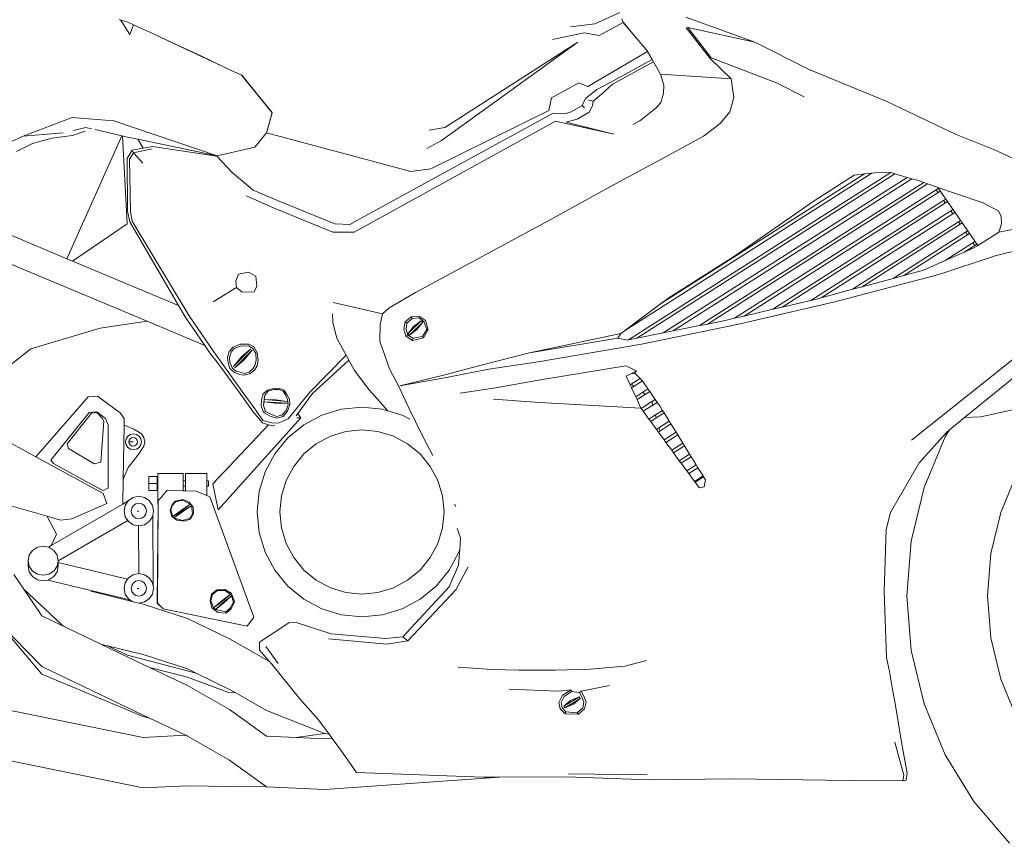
# Model space of a CAD drawing. Header units: inches. Extents: x 1987 to 3775, y 142 to 1299.
# Tile 5 of 50: x 2536 to 2568, y 355 to 382. Entities that reach past the tile are written whole.
import ezdxf

# ---------------------------------------------------------------- set-up
doc = ezdxf.new("R2010")
doc.units = ezdxf.units.IN
doc.header["$MEASUREMENT"] = 0
doc.layers.add('CAR', color=173, linetype='Continuous', lineweight=13)

# ---------------------------------------------------------------- blocks, each defined once
blk = doc.blocks.new('r')
at = {"layer": 'CAR'}
for p, q in [((18.496, 30.421), (18.782, 30.326)), ((18.543, 30.404), (18.852, 29.929)), ((34.116, 30.275), (34.934, 30.644)), ((35.041, 30.33), (35.003, 30.44)), ((39.36, 29.674), (37.101, 30.497)), ((18.782, 30.326), (18.973, 30.24)), ((18.973, 30.24), (18.852, 29.929)), ((18.973, 30.24), (19.238, 30.121)), ((19.238, 30.121), (19.625, 29.943)), ((34.116, 30.275), (33.314, 30.177)), ((35.045, 30.32), (34.259, 29.89)), ((35.041, 30.33), (35.405, 29.894)), ((35.045, 30.32), (35.041, 30.33)), ((35.405, 29.894), (35.045, 30.32)), ((37.168, 30.158), (37.113, 30.15)), ((37.113, 30.15), (37.896, 29.138)), ((39.36, 29.674), (37.168, 30.158)), ((37.168, 30.158), (37.929, 29.165)), ((20.507, 29.531), (19.625, 29.943)), ((19.625, 29.943), (20.228, 29.666)), ((33.763, 29.977), (32.727, 29.764)), ((34.259, 29.89), (33.763, 29.977)), ((35.849, 29.367), (35.405, 29.894)), ((20.228, 29.666), (20.513, 29.533)), ((20.507, 29.531), (20.513, 29.533)), ((21.906, 28.878), (20.507, 29.531)), ((20.513, 29.533), (21.184, 29.222)), ((29.076, 26.448), (33.559, 29.676)), ((29.19, 26.877), (33.559, 29.676)), ((41.173, 28.765), (39.36, 29.674)), ((21.184, 29.222), (21.906, 28.878)), ((33.879, 28.215), (35.845, 29.365)), ((35.992, 29.108), (34.634, 28.361)), ((35.845, 29.365), (35.849, 29.367)), ((35.845, 29.365), (35.846, 29.364)), ((35.846, 29.364), (35.992, 29.108)), ((35.992, 29.108), (36.036, 29.03)), ((37.896, 29.138), (38.585, 28.471)), ((40.08, 28.335), (37.929, 29.165)), ((21.906, 28.878), (22.323, 28.68)), ((36.036, 29.03), (34.694, 28.291)), ((36.036, 29.03), (36.267, 28.624)), ((43.679, 27.735), (41.173, 28.765)), ((22.52, 28.592), (22.337, 28.677)), ((22.527, 28.583), (22.52, 28.592)), ((22.527, 28.583), (22.534, 28.58)), ((23.523, 27.358), (22.527, 28.583)), ((22.534, 28.58), (23.12, 27.858)), ((38.585, 28.471), (36.267, 28.624)), ((36.267, 28.624), (36.38, 28.265)), ((38.585, 28.471), (38.68, 27.86)), ((32.695, 27.851), (33.583, 28.342)), ((33.583, 28.342), (33.879, 28.215)), ((34.178, 28.12), (33.812, 27.83)), ((34.634, 28.361), (34.178, 28.12)), ((34.336, 27.97), (34.694, 28.291)), ((36.38, 28.265), (36.371, 27.994)), ((40.98, 27.88), (40.08, 28.335)), ((23.12, 27.858), (23.526, 27.362)), ((32.602, 27.432), (32.695, 27.851)), ((33.812, 27.83), (33.692, 27.59)), ((34.062, 27.732), (34.336, 27.97)), ((36.371, 27.994), (36.283, 27.693)), ((38.68, 27.86), (38.541, 27.392)), ((33.692, 27.59), (33.331, 27.384)), ((33.773, 27.521), (33.692, 27.59)), ((34.062, 27.732), (33.881, 27.784)), ((33.931, 27.378), (34.042, 27.584)), ((34.042, 27.584), (34.062, 27.732)), ((36.117, 27.509), (35.588, 27.091)), ((36.283, 27.693), (36.117, 27.509)), ((43.679, 27.735), (45.977, 26.644)), ((15.345, 26.587), (16.955, 27.204)), ((16.955, 27.204), (18.322, 27.094)), ((23.526, 27.362), (23.339, 26.701)), ((23.339, 26.701), (23.523, 27.358)), ((32.745, 27.342), (26.318, 23.835)), ((28.733, 25.52), (32.602, 27.432)), ((32.982, 27.318), (32.745, 27.342)), ((33.157, 27.33), (32.982, 27.318)), ((33.331, 27.384), (33.157, 27.33)), ((33.171, 27.046), (33.535, 27.149)), ((33.535, 27.149), (33.931, 27.378)), ((38.541, 27.392), (38.222, 27.002)), ((17.003, 26.77), (17.412, 26.876)), ((17.412, 26.876), (17.59, 26.834)), ((18.322, 27.094), (21.719, 25.943)), ((26.219, 23.432), (32.818, 27.077)), ((28.68, 26.785), (29.19, 26.877)), ((34.738, 26.651), (32.818, 27.077)), ((34.738, 26.651), (33.171, 27.046)), ((35.588, 27.091), (35.362, 26.966)), ((38.222, 27.002), (37.685, 26.592)), ((13.801, 25.881), (15.345, 26.587)), ((15.345, 26.587), (16.663, 26.697)), ((16.294, 26.518), (15.658, 26.348)), ((16.971, 26.613), (16.294, 26.518)), ((18.587, 26.6), (16.786, 22.565)), ((17.382, 26.756), (16.971, 26.613)), ((17.713, 26.806), (18.587, 26.6)), ((18.587, 26.6), (18.613, 26.594)), ((18.763, 23.707), (18.613, 26.594)), ((18.613, 26.594), (18.669, 26.581)), ((18.669, 26.581), (19.111, 26.488)), ((22.955, 26.225), (23.339, 26.701)), ((23.339, 26.701), (27.548, 25.575)), ((37.685, 26.592), (36.395, 25.883)), ((47.228, 26.135), (45.977, 26.644)), ((15.658, 26.348), (15.126, 26.085)), ((19.288, 26.194), (18.928, 26.126)), ((19.583, 26.177), (18.968, 26.042)), ((19.111, 26.488), (19.288, 26.194)), ((19.111, 26.488), (21.719, 25.943)), ((19.595, 26.251), (19.288, 26.194)), ((21.711, 25.933), (19.595, 26.251)), ((21.719, 25.943), (22.955, 26.225)), ((29.076, 26.448), (28.601, 26.181)), ((18.928, 26.126), (18.765, 25.855)), ((18.765, 25.855), (18.776, 24.128)), ((18.968, 26.042), (18.84, 25.834)), ((18.928, 26.126), (18.968, 26.042)), ((19.282, 25.705), (18.968, 26.042)), ((22.21, 25.4), (21.711, 25.933)), ((36.395, 25.883), (34.623, 24.936)), ((48.318, 25.632), (47.228, 26.135)), ((18.84, 25.834), (18.875, 24.107)), ((27.548, 25.575), (28.067, 25.429)), ((22.9, 24.818), (22.21, 25.4)), ((28.067, 25.429), (28.733, 25.52)), ((43.21, 25.377), (35.089, 20.199)), ((43.827, 25.393), (35.219, 19.904)), ((43.958, 25.355), (35.496, 19.96)), ((42.962, 25.347), (36.271, 21.081)), ((44.366, 25.237), (36.359, 20.132)), ((41.31, 24.461), (42.63, 25.307)), ((42.63, 25.307), (42.962, 25.347)), ((42.962, 25.347), (43.21, 25.377)), ((43.21, 25.377), (43.292, 25.387)), ((43.292, 25.387), (43.808, 25.399)), ((43.808, 25.399), (43.827, 25.393)), ((43.827, 25.393), (43.958, 25.355)), ((43.958, 25.355), (44.366, 25.237)), ((44.366, 25.237), (44.522, 25.192)), ((34.623, 24.936), (32.626, 23.831)), ((44.522, 25.192), (36.689, 20.198)), ((44.916, 25.066), (37.552, 20.37)), ((45.033, 25.025), (37.814, 20.422)), ((44.522, 25.192), (44.699, 25.141)), ((44.699, 25.141), (44.916, 25.066)), ((44.916, 25.066), (45.033, 25.025)), ((45.033, 25.025), (45.35, 24.915)), ((45.35, 24.915), (45.373, 24.907)), ((45.373, 24.907), (46.685, 23.001)), ((45.373, 24.907), (45.947, 24.709)), ((11.818, 24.645), (16.786, 22.565)), ((22.684, 24.629), (23.592, 24.222)), ((23.7, 24.479), (22.9, 24.818)), ((45.32, 24.831), (38.702, 20.61)), ((45.381, 24.742), (39.019, 20.685)), ((45.374, 24.865), (45.32, 24.831)), ((45.381, 24.742), (45.32, 24.831)), ((45.436, 24.777), (45.381, 24.742)), ((45.947, 24.709), (46.857, 24.396)), ((25.574, 23.706), (23.7, 24.479)), ((38.696, 22.647), (41.31, 24.461)), ((45.562, 24.479), (39.958, 20.906)), ((45.62, 24.395), (40.26, 20.977)), ((45.616, 24.514), (45.562, 24.479)), ((45.62, 24.395), (45.562, 24.479)), ((45.674, 24.43), (45.62, 24.395)), ((46.857, 24.396), (47.039, 24.3)), ((47.039, 24.3), (47.361, 24.137)), ((18.776, 24.128), (18.85, 23.78)), ((18.875, 24.107), (18.922, 23.801)), ((23.592, 24.222), (25.517, 23.437)), ((45.801, 24.133), (41.198, 21.198)), ((45.865, 24.039), (41.547, 21.285)), ((45.855, 24.167), (45.801, 24.133)), ((45.865, 24.039), (45.801, 24.133)), ((45.92, 24.073), (45.865, 24.039)), ((47.361, 24.137), (47.452, 23.955)), ((47.452, 23.955), (47.463, 23.711)), ((18.763, 23.707), (16.974, 22.486)), ((18.85, 23.78), (20.452, 21.03)), ((18.922, 23.801), (20.797, 20.693)), ((26.075, 23.689), (25.574, 23.706)), ((26.318, 23.835), (26.075, 23.689)), ((32.626, 23.831), (30.574, 22.725)), ((46.046, 23.776), (42.571, 21.561)), ((46.101, 23.696), (42.883, 21.644)), ((46.1, 23.811), (46.046, 23.776)), ((46.101, 23.696), (46.046, 23.776)), ((46.155, 23.731), (46.101, 23.696)), ((47.376, 23.441), (49.255, 23.795)), ((47.463, 23.711), (47.376, 23.441)), ((26.219, 23.432), (25.517, 23.437)), ((46.282, 23.434), (43.907, 21.919)), ((46.343, 23.345), (44.253, 22.013)), ((46.336, 23.468), (46.282, 23.434)), ((46.343, 23.345), (46.282, 23.434)), ((46.397, 23.38), (46.343, 23.345)), ((47.376, 23.441), (47.063, 23.238)), ((19.416, 20.512), (13.559, 22.964)), ((46.524, 23.082), (45.615, 22.503)), ((46.582, 22.998), (46.237, 22.778)), ((46.578, 23.117), (46.524, 23.082)), ((46.582, 22.998), (46.524, 23.082)), ((46.672, 22.993), (46.557, 22.92)), ((46.636, 23.033), (46.582, 22.998)), ((46.685, 23.001), (46.672, 22.993)), ((47.063, 23.238), (46.685, 23.001)), ((47.248, 22.657), (48.441, 22.958)), ((30.574, 22.725), (28.229, 21.454)), ((36.572, 21.305), (38.696, 22.647)), ((45.408, 22.044), (47.248, 22.657)), ((46.237, 22.778), (45.615, 22.503)), ((46.557, 22.92), (46.237, 22.778)), ((16.786, 22.565), (16.974, 22.486)), ((16.974, 22.486), (20.452, 21.03)), ((45.615, 22.503), (44.899, 22.186)), ((22.332, 21.828), (22.422, 22.057)), ((22.422, 22.057), (22.741, 22.121)), ((22.741, 22.121), (22.991, 21.995)), ((22.991, 21.995), (23.015, 21.668)), ((41.987, 21.152), (45.408, 22.044)), ((44.253, 22.013), (43.907, 21.919)), ((44.899, 22.186), (44.253, 22.013)), ((22.356, 21.622), (22.332, 21.828)), ((23.015, 21.668), (22.928, 21.476)), ((43.907, 21.919), (42.883, 21.644)), ((21.587, 21.148), (22.356, 21.622)), ((22.533, 21.463), (22.356, 21.622)), ((22.928, 21.476), (22.533, 21.463)), ((28.229, 21.454), (27.364, 20.952)), ((42.571, 21.561), (41.547, 21.285)), ((42.883, 21.644), (42.571, 21.561)), ((20.452, 21.03), (20.685, 20.63)), ((27.145, 20.753), (25.522, 21.124)), ((35.089, 20.199), (36.271, 21.081)), ((36.271, 21.081), (36.572, 21.305)), ((38.79, 20.403), (41.987, 21.152)), ((41.198, 21.198), (40.26, 20.977)), ((41.388, 21.242), (41.198, 21.198)), ((41.547, 21.285), (41.388, 21.242)), ((20.797, 20.693), (21.612, 19.511)), ((25.506, 20.754), (25.513, 20.476)), ((27.145, 20.753), (27.072, 20.395)), ((27.364, 20.952), (27.145, 20.753)), ((39.019, 20.685), (38.702, 20.61)), ((39.958, 20.906), (39.019, 20.685)), ((40.26, 20.977), (39.958, 20.906)), ((17.878, 20.289), (19.416, 20.512)), ((21.31, 19.719), (19.416, 20.512)), ((20.685, 20.63), (21.31, 19.719)), ((25.513, 20.476), (25.643, 19.96)), ((27.072, 20.395), (27.051, 19.855)), ((27.845, 20.246), (27.889, 20.493)), ((27.889, 20.493), (28.087, 20.663)), ((27.947, 20.446), (27.889, 20.493)), ((27.947, 20.446), (27.923, 20.24)), ((28.123, 20.604), (27.947, 20.446)), ((28.409, 20.526), (27.989, 20.11)), ((28.026, 20.061), (28.465, 20.488)), ((28.087, 20.663), (28.356, 20.671)), ((28.123, 20.604), (28.087, 20.663)), ((28.348, 20.625), (28.123, 20.604)), ((28.17, 20.352), (28.409, 20.526)), ((28.465, 20.488), (28.272, 20.246)), ((28.348, 20.625), (28.356, 20.671)), ((28.496, 20.507), (28.348, 20.625)), ((28.356, 20.671), (28.552, 20.533)), ((28.465, 20.488), (28.409, 20.526)), ((28.594, 20.242), (28.496, 20.507)), ((28.552, 20.533), (28.642, 20.242)), ((35.649, 19.762), (38.79, 20.403)), ((37.552, 20.37), (36.689, 20.198)), ((37.814, 20.422), (37.552, 20.37)), ((38.396, 20.538), (37.814, 20.422)), ((38.702, 20.61), (38.396, 20.538)), ((15.598, 19.61), (17.878, 20.289)), ((27.907, 20.023), (27.845, 20.246)), ((27.907, 20.023), (27.978, 20.058)), ((27.923, 20.24), (27.978, 20.058)), ((27.978, 20.058), (28.144, 19.959)), ((27.989, 20.11), (28.17, 20.352)), ((27.989, 20.11), (28.026, 20.061)), ((28.272, 20.246), (28.026, 20.061)), ((28.454, 20.008), (28.594, 20.242)), ((28.642, 20.242), (28.489, 19.968)), ((28.594, 20.242), (28.642, 20.242)), ((34.967, 20.108), (31.967, 19.472)), ((34.873, 19.955), (34.967, 20.108)), ((34.967, 20.108), (35.089, 20.199)), ((36.359, 20.132), (35.496, 19.96)), ((36.689, 20.198), (36.359, 20.132)), ((21.31, 19.719), (21.493, 19.451)), ((22.246, 19.664), (22.468, 19.762)), ((22.468, 19.762), (22.753, 19.761)), ((22.753, 19.761), (22.917, 19.671)), ((25.643, 19.96), (25.948, 19.4)), ((27.051, 19.855), (27.37, 18.953)), ((28.127, 19.881), (27.907, 20.023)), ((28.489, 19.968), (28.127, 19.881)), ((28.144, 19.959), (28.127, 19.881)), ((28.144, 19.959), (28.454, 20.008)), ((28.454, 20.008), (28.489, 19.968)), ((31.967, 19.472), (34.873, 19.955)), ((32.258, 19.186), (35.649, 19.762)), ((35.185, 19.897), (34.873, 19.955)), ((35.219, 19.904), (35.185, 19.897)), ((35.496, 19.96), (35.219, 19.904)), ((14.829, 18.993), (15.598, 19.61)), ((21.493, 19.451), (21.712, 19.169)), ((21.612, 19.511), (22.538, 18.205)), ((22.06, 19.321), (22.113, 19.515)), ((22.113, 19.515), (22.246, 19.664)), ((22.172, 19.499), (22.122, 19.322)), ((22.28, 19.619), (22.172, 19.499)), ((22.827, 19.603), (22.255, 19.024)), ((22.469, 19.7), (22.28, 19.619)), ((22.3, 18.987), (22.87, 19.569)), ((22.743, 19.711), (22.469, 19.7)), ((22.501, 19.334), (22.827, 19.603)), ((22.87, 19.569), (22.607, 19.242)), ((22.877, 19.627), (22.743, 19.711)), ((22.985, 19.457), (22.877, 19.627)), ((22.917, 19.671), (23.031, 19.477)), ((22.993, 19.249), (22.985, 19.457)), ((23.031, 19.477), (23.062, 19.239)), ((24.757, 18.185), (25.948, 19.4)), ((25.948, 19.4), (26.037, 19.236)), ((30.428, 19.084), (31.967, 19.472)), ((44.511, 16.607), (48.381, 19.702)), ((48.777, 19.417), (46.245, 17.349)), ((21.712, 19.169), (22.436, 18.182)), ((22.073, 19.152), (22.06, 19.321)), ((22.132, 18.958), (22.073, 19.152)), ((22.122, 19.322), (22.134, 19.168)), ((22.134, 19.168), (22.207, 18.979)), ((22.255, 19.024), (22.501, 19.334)), ((22.607, 19.242), (22.3, 18.987)), ((22.893, 18.956), (22.962, 19.079)), ((22.962, 19.079), (22.993, 19.249)), ((23.062, 19.239), (23.031, 19.05)), ((24.845, 18.144), (26.037, 19.236)), ((26.037, 19.236), (26.223, 18.893)), ((29.193, 18.758), (30.428, 19.084)), ((30.637, 18.937), (32.258, 19.186)), ((22.285, 18.829), (22.132, 18.958)), ((22.207, 18.979), (22.33, 18.879)), ((22.457, 18.763), (22.285, 18.829)), ((22.33, 18.879), (22.477, 18.84)), ((22.619, 18.741), (22.457, 18.763)), ((22.477, 18.84), (22.615, 18.798)), ((22.615, 18.798), (22.773, 18.844)), ((22.805, 18.8), (22.619, 18.741)), ((22.773, 18.844), (22.893, 18.956)), ((22.944, 18.907), (22.805, 18.8)), ((23.031, 19.05), (22.944, 18.907)), ((26.223, 18.893), (26.711, 18.258)), ((27.37, 18.953), (27.675, 18.376)), ((27.711, 18.391), (29.193, 18.758)), ((29.301, 18.68), (30.637, 18.937)), ((32.4, 18.605), (35.136, 19.045)), ((35.136, 19.045), (35.479, 18.886)), ((35.14, 18.715), (35.29, 18.792)), ((35.29, 18.792), (35.479, 18.886)), ((35.29, 18.792), (35.425, 18.81)), ((35.479, 18.886), (35.425, 18.81)), ((35.425, 18.81), (35.598, 18.631)), ((27.711, 18.391), (29.301, 18.68)), ((30.784, 18.314), (32.4, 18.605)), ((35.274, 18.425), (35.14, 18.715)), ((35.31, 18.447), (35.274, 18.425)), ((35.32, 18.326), (35.274, 18.425)), ((35.598, 18.631), (35.31, 18.447)), ((35.31, 18.447), (35.407, 18.382)), ((35.674, 18.552), (35.407, 18.382)), ((35.598, 18.631), (35.674, 18.552)), ((35.674, 18.552), (35.686, 18.54)), ((35.686, 18.54), (35.857, 18.291)), ((22.436, 18.182), (22.903, 17.534)), ((22.538, 18.205), (22.985, 17.598)), ((23.17, 17.938), (23.225, 18.133)), ((23.225, 18.133), (23.367, 18.256)), ((23.394, 18.215), (23.28, 18.085)), ((23.367, 18.256), (23.569, 18.31)), ((23.579, 18.273), (23.394, 18.215)), ((23.569, 18.31), (23.737, 18.319)), ((23.746, 18.276), (23.579, 18.273)), ((23.737, 18.319), (23.915, 18.255)), ((23.888, 18.215), (23.746, 18.276)), ((23.962, 18.097), (23.888, 18.215)), ((23.915, 18.255), (24.008, 18.111)), ((24.008, 18.111), (24.088, 17.957)), ((24.049, 17.306), (24.757, 18.185)), ((24.36, 17.482), (24.845, 18.144)), ((26.711, 18.258), (27.323, 17.572)), ((27.675, 18.376), (27.991, 17.709)), ((29.691, 18.148), (30.784, 18.314)), ((35.407, 18.382), (35.32, 18.326)), ((35.455, 18.035), (35.32, 18.326)), ((35.694, 18.187), (35.455, 18.035)), ((35.766, 18.111), (35.498, 17.941)), ((35.857, 18.291), (35.694, 18.187)), ((35.694, 18.187), (35.766, 18.111)), ((35.915, 18.207), (35.766, 18.111)), ((35.857, 18.291), (35.915, 18.207)), ((35.915, 18.207), (36.096, 17.944)), ((15.77, 16.06), (17.488, 18.035)), ((17.488, 18.035), (17.791, 18.049)), ((17.791, 18.049), (18.536, 17.511)), ((23.161, 17.74), (23.17, 17.938)), ((23.259, 17.946), (23.24, 17.752)), ((23.28, 18.085), (23.259, 17.946)), ((23.274, 17.869), (24.02, 17.823)), ((23.632, 17.826), (23.274, 17.869)), ((24.017, 17.882), (23.28, 17.946)), ((23.28, 17.946), (23.638, 17.931)), ((24.02, 17.823), (23.632, 17.826)), ((23.638, 17.931), (24.017, 17.882)), ((24.03, 17.946), (23.962, 18.097)), ((23.983, 17.579), (24.048, 17.783)), ((24.1, 17.781), (24.024, 17.564)), ((24.048, 17.783), (24.03, 17.946)), ((24.088, 17.957), (24.1, 17.781)), ((30.79, 17.95), (32.308, 17.851)), ((32.308, 17.851), (35.626, 17.664)), ((35.498, 17.941), (35.455, 18.035)), ((35.626, 17.664), (35.498, 17.941)), ((35.987, 17.875), (35.636, 17.651)), ((36.096, 17.944), (35.987, 17.875)), ((36.018, 17.76), (35.987, 17.875)), ((36.161, 17.85), (36.018, 17.76)), ((36.096, 17.944), (36.161, 17.85)), ((36.161, 17.85), (36.243, 17.731)), ((17.512, 17.521), (16.257, 15.951)), ((17.589, 17.498), (16.798, 16.488)), ((17.767, 17.536), (17.512, 17.521)), ((17.767, 17.515), (17.589, 17.498)), ((18.054, 17.325), (17.767, 17.536)), ((17.939, 17.328), (17.767, 17.515)), ((18.536, 17.511), (18.669, 17.317)), ((22.903, 17.534), (23.201, 17.178)), ((22.985, 17.598), (23.212, 17.259)), ((23.243, 17.517), (23.161, 17.74)), ((23.24, 17.752), (23.299, 17.552)), ((23.299, 17.552), (23.243, 17.517)), ((23.462, 17.402), (23.243, 17.517)), ((23.299, 17.552), (23.478, 17.459)), ((23.478, 17.459), (23.663, 17.385)), ((23.842, 17.428), (23.983, 17.579)), ((24.024, 17.564), (23.88, 17.389)), ((24.308, 17.41), (24.36, 17.482)), ((24.36, 17.482), (24.465, 17.347)), ((25.798, 17.628), (25.152, 17.432)), ((26.47, 17.694), (25.798, 17.628)), ((27.141, 17.628), (26.47, 17.694)), ((27.323, 17.572), (27.141, 17.628)), ((27.787, 17.432), (27.323, 17.572)), ((27.991, 17.709), (28.466, 16.735)), ((35.636, 17.651), (35.626, 17.664)), ((35.703, 17.559), (35.636, 17.651)), ((36.018, 17.76), (35.703, 17.559)), ((35.891, 17.301), (35.703, 17.559)), ((36.335, 17.584), (36.104, 17.437)), ((36.379, 17.497), (36.13, 17.339)), ((36.243, 17.731), (36.335, 17.584)), ((36.335, 17.584), (36.386, 17.502)), ((36.386, 17.502), (36.379, 17.497)), ((36.386, 17.502), (36.555, 17.232)), ((46.78, 17.378), (48.215, 17.695)), ((15.77, 16.06), (13.265, 17.428)), ((17.904, 15.888), (18.001, 17.231)), ((18.001, 17.231), (17.939, 17.328)), ((18.144, 17.112), (18.054, 17.325)), ((18.669, 17.317), (18.665, 17.103)), ((24.465, 17.347), (21.755, 14.317)), ((23.201, 17.178), (23.405, 17.118)), ((23.212, 17.259), (23.513, 17.177)), ((23.664, 17.335), (23.462, 17.402)), ((23.513, 17.177), (23.721, 17.171)), ((23.663, 17.385), (23.842, 17.428)), ((23.88, 17.389), (23.664, 17.335)), ((23.721, 17.171), (24.049, 17.306)), ((24.465, 17.347), (24.336, 17.342)), ((25.152, 17.432), (24.557, 17.114)), ((28.046, 17.294), (27.787, 17.432)), ((36.104, 17.437), (35.891, 17.301)), ((35.948, 17.222), (35.891, 17.301)), ((36.13, 17.339), (35.948, 17.222)), ((36.136, 16.964), (35.948, 17.222)), ((36.13, 17.339), (36.104, 17.437)), ((36.555, 17.232), (36.217, 17.016)), ((36.612, 17.14), (36.246, 16.907)), ((36.555, 17.232), (36.612, 17.14)), ((36.612, 17.14), (36.756, 16.91)), ((46.245, 17.349), (45.749, 16.943)), ((46.245, 17.349), (46.78, 17.378)), ((18.136, 15.031), (18.144, 17.112)), ((18.665, 17.103), (18.633, 15.331)), ((18.793, 17.044), (18.665, 17.103)), ((18.982, 16.97), (18.793, 17.044)), ((18.793, 17.044), (18.982, 16.97)), ((18.874, 16.792), (18.973, 16.812)), ((18.973, 16.812), (19.072, 16.792)), ((19.115, 16.895), (18.982, 16.97)), ((18.982, 16.97), (18.982, 16.97)), ((19.235, 16.814), (19.115, 16.895)), ((19.315, 16.694), (19.235, 16.814)), ((21.579, 15.178), (23.405, 17.118)), ((23.405, 17.118), (23.51, 17.088)), ((23.51, 17.088), (23.606, 17.081)), ((24.557, 17.114), (24.036, 16.686)), ((25.944, 16.895), (25.438, 16.742)), ((26.47, 16.947), (25.944, 16.895)), ((26.995, 16.895), (26.47, 16.947)), ((27.501, 16.742), (26.995, 16.895)), ((36.217, 17.016), (36.136, 16.964)), ((36.2, 16.877), (36.136, 16.964)), ((36.246, 16.907), (36.2, 16.877)), ((36.387, 16.619), (36.2, 16.877)), ((36.246, 16.907), (36.217, 17.016)), ((36.781, 16.87), (36.387, 16.619)), ((36.756, 16.91), (36.781, 16.87)), ((36.781, 16.87), (36.835, 16.783)), ((45.652, 16.864), (44.755, 15.861)), ((45.749, 16.943), (45.611, 16.719)), ((45.749, 16.943), (45.652, 16.864)), ((16.798, 16.488), (16.841, 16.337)), ((18.713, 16.551), (18.733, 16.651)), ((18.733, 16.452), (18.713, 16.551)), ((18.733, 16.651), (18.789, 16.736)), ((18.789, 16.736), (18.874, 16.792)), ((18.821, 16.551), (18.832, 16.606)), ((18.832, 16.497), (18.821, 16.551)), ((18.821, 16.551), (18.963, 16.551)), ((18.832, 16.606), (18.863, 16.652)), ((18.863, 16.451), (18.832, 16.497)), ((18.863, 16.652), (18.909, 16.683)), ((18.909, 16.683), (18.963, 16.694)), ((18.963, 16.694), (19.018, 16.683)), ((19.018, 16.683), (19.064, 16.652)), ((19.064, 16.652), (19.094, 16.606)), ((19.094, 16.497), (19.064, 16.451)), ((19.072, 16.792), (19.156, 16.736)), ((19.094, 16.606), (19.105, 16.551)), ((19.105, 16.551), (19.094, 16.497)), ((19.156, 16.736), (19.213, 16.651)), ((19.213, 16.651), (19.232, 16.551)), ((19.232, 16.551), (19.213, 16.452)), ((19.343, 16.551), (19.315, 16.694)), ((19.315, 16.409), (19.343, 16.551)), ((24.036, 16.686), (23.608, 16.164)), ((24.972, 16.493), (24.564, 16.158)), ((25.438, 16.742), (24.972, 16.493)), ((27.967, 16.493), (27.501, 16.742)), ((28.375, 16.158), (27.967, 16.493)), ((28.466, 16.735), (28.792, 16.101)), ((36.448, 16.536), (36.387, 16.619)), ((36.835, 16.783), (36.448, 16.536)), ((36.636, 16.278), (36.448, 16.536)), ((37.002, 16.512), (36.636, 16.278)), ((36.835, 16.783), (37.002, 16.512)), ((37.002, 16.512), (37.057, 16.421)), ((45.611, 16.719), (44.921, 15.053)), ((16.841, 16.337), (17.681, 15.834)), ((18.789, 16.367), (18.733, 16.452)), ((18.874, 16.311), (18.789, 16.367)), ((18.909, 16.42), (18.863, 16.451)), ((18.973, 16.291), (18.874, 16.311)), ((18.963, 16.409), (18.909, 16.42)), ((19.018, 16.42), (18.963, 16.409)), ((19.072, 16.311), (18.973, 16.291)), ((18.973, 15.929), (19.151, 16.163)), ((19.064, 16.451), (19.018, 16.42)), ((19.156, 16.367), (19.072, 16.311)), ((19.315, 16.409), (19.151, 16.163)), ((19.213, 16.452), (19.156, 16.367)), ((23.608, 16.164), (23.29, 15.569)), ((36.698, 16.192), (36.636, 16.278)), ((37.057, 16.421), (36.698, 16.192)), ((36.886, 15.934), (36.698, 16.192)), ((37.057, 16.421), (37.224, 16.15)), ((17.974, 14.856), (15.77, 16.06)), ((16.257, 15.951), (16.349, 15.843)), ((16.349, 15.843), (17.396, 15.259)), ((17.681, 15.834), (17.904, 15.888)), ((18.801, 15.712), (18.973, 15.929)), ((24.564, 16.158), (24.229, 15.749)), ((28.71, 15.749), (28.375, 16.158)), ((37.224, 16.15), (36.886, 15.934)), ((36.943, 15.856), (36.886, 15.934)), ((37.275, 16.067), (36.943, 15.856)), ((37.131, 15.598), (36.943, 15.856)), ((37.224, 16.15), (37.275, 16.067)), ((37.275, 16.067), (37.374, 15.906)), ((37.374, 15.906), (37.442, 15.796)), ((44.755, 15.861), (43.819, 14.233)), ((18.633, 15.331), (18.801, 15.712)), ((19.766, 15.519), (20.6, 15.519)), ((19.766, 15.519), (19.766, 15.275)), ((20.6, 15.519), (20.6, 15.275)), ((20.677, 15.519), (21.378, 15.519)), ((20.677, 15.519), (20.677, 15.275)), ((21.378, 15.519), (21.378, 15.275)), ((23.29, 15.569), (23.094, 14.924)), ((24.229, 15.749), (23.98, 15.283)), ((28.959, 15.283), (28.71, 15.749)), ((37.442, 15.796), (37.131, 15.598)), ((37.194, 15.511), (37.131, 15.598)), ((37.499, 15.705), (37.194, 15.511)), ((37.442, 15.796), (37.499, 15.705)), ((37.499, 15.705), (37.666, 15.434)), ((47.436, 14.235), (47.968, 15.518)), ((17.396, 15.259), (17.961, 14.957)), ((18.633, 15.331), (18.618, 14.511)), ((19.471, 15.187), (19.471, 15.419)), ((19.471, 15.419), (19.743, 15.419)), ((19.743, 15.419), (19.743, 15.275)), ((19.743, 15.275), (19.766, 15.275)), ((19.743, 15.187), (19.743, 15.275)), ((19.766, 15.1), (19.766, 15.275)), ((20.6, 15.275), (20.677, 15.275)), ((20.6, 15.1), (20.6, 15.275)), ((20.677, 15.1), (20.677, 15.275)), ((21.378, 15.275), (21.43, 15.275)), ((21.378, 15.1), (21.378, 15.275)), ((21.43, 15.1), (21.43, 15.275)), ((23.98, 15.283), (23.827, 14.778)), ((29.113, 14.778), (28.959, 15.283)), ((37.382, 15.253), (37.194, 15.511)), ((37.666, 15.434), (37.382, 15.253)), ((37.401, 15.228), (37.382, 15.253)), ((37.683, 15.406), (37.401, 15.228)), ((37.536, 15.042), (37.401, 15.228)), ((37.666, 15.434), (37.683, 15.406)), ((37.683, 15.406), (37.744, 15.307)), ((37.744, 15.307), (37.705, 15.072)), ((17.961, 14.957), (18.136, 15.031)), ((19.743, 15.187), (19.471, 15.187)), ((19.471, 15.187), (19.471, 14.955)), ((19.743, 14.955), (19.471, 14.955)), ((19.743, 15.1), (19.743, 15.187)), ((19.743, 15.1), (19.766, 15.1)), ((19.743, 15.1), (19.743, 14.955)), ((19.766, 14.504), (19.766, 15.1)), ((19.766, 15.1), (19.766, 14.504)), ((19.852, 14.708), (20.079, 14.966)), ((20.079, 14.966), (20.6, 14.95)), ((20.6, 15.1), (20.6, 14.95)), ((20.6, 15.1), (20.677, 15.1)), ((20.6, 14.95), (20.677, 14.948)), ((20.677, 14.948), (20.677, 15.1)), ((20.677, 15.1), (20.677, 14.948)), ((20.677, 14.948), (21.03, 14.937)), ((21.03, 14.937), (21.378, 14.79)), ((21.378, 15.1), (21.378, 14.79)), ((21.378, 15.1), (21.43, 15.1)), ((21.579, 15.178), (21.755, 14.317)), ((23.094, 14.924), (23.028, 14.252)), ((37.705, 15.072), (37.536, 15.042)), ((44.921, 15.053), (44.5, 13.299)), ((14.1, 14.695), (16.141, 14.109)), ((18.095, 14.53), (17.974, 14.856)), ((18.618, 14.511), (18.797, 14.615)), ((18.797, 14.615), (18.698, 14.467)), ((18.803, 14.624), (18.797, 14.615)), ((18.96, 14.729), (18.803, 14.624)), ((19.146, 14.766), (18.96, 14.729)), ((19.331, 14.729), (19.146, 14.766)), ((19.488, 14.624), (19.331, 14.729)), ((19.593, 14.467), (19.488, 14.624)), ((19.781, 14.504), (19.783, 14.629)), ((19.783, 14.629), (19.852, 14.708)), ((20.337, 14.604), (20.225, 14.475)), ((20.24, 14.465), (20.345, 14.59)), ((20.59, 14.659), (20.337, 14.604)), ((20.345, 14.59), (20.585, 14.64)), ((20.585, 14.64), (20.835, 14.506)), ((20.797, 14.576), (20.59, 14.659)), ((20.925, 14.406), (20.797, 14.576)), ((21.378, 14.79), (21.475, 14.749)), ((21.472, 14.749), (21.475, 14.749)), ((21.475, 14.749), (22.926, 10.802)), ((23.827, 14.778), (23.775, 14.252)), ((29.164, 14.252), (29.113, 14.778)), ((16.271, 13.149), (18.618, 14.511)), ((16.945, 14.024), (18.095, 14.53)), ((18.698, 14.467), (18.661, 14.282)), ((18.661, 14.282), (18.698, 14.096)), ((18.892, 14.282), (18.911, 14.379)), ((18.911, 14.185), (18.892, 14.282)), ((18.911, 14.379), (18.966, 14.461)), ((18.966, 14.461), (19.049, 14.516)), ((19.049, 14.516), (19.146, 14.535)), ((19.089, 14.282), (19.146, 14.282)), ((19.146, 14.535), (19.243, 14.516)), ((19.243, 14.516), (19.325, 14.461)), ((19.325, 14.461), (19.38, 14.379)), ((19.38, 14.379), (19.4, 14.282)), ((19.4, 14.282), (19.38, 14.185)), ((19.63, 14.282), (19.593, 14.467)), ((19.604, 14.151), (19.63, 14.282)), ((19.779, 14.504), (19.751, 11.259)), ((19.754, 11.259), (19.781, 14.504)), ((19.766, 14.504), (19.779, 14.504)), ((19.779, 14.504), (19.781, 14.504)), ((20.225, 14.475), (20.18, 14.303)), ((20.18, 14.303), (20.229, 14.108)), ((20.202, 14.306), (20.24, 14.465)), ((20.258, 14.108), (20.202, 14.306)), ((20.547, 14.312), (20.258, 14.108)), ((20.258, 14.108), (20.562, 14.287)), ((20.3, 14.064), (20.571, 14.271)), ((20.3, 14.064), (20.583, 14.256)), ((20.835, 14.506), (20.547, 14.312)), ((20.562, 14.287), (20.835, 14.506)), ((20.571, 14.271), (20.876, 14.449)), ((20.583, 14.256), (20.876, 14.449)), ((20.835, 14.506), (20.876, 14.449)), ((20.876, 14.449), (20.912, 14.196)), ((20.937, 14.201), (20.925, 14.406)), ((23.028, 14.252), (23.094, 13.581)), ((23.775, 14.252), (23.827, 13.726)), ((29.113, 13.726), (29.164, 14.252)), ((29.51, 14.509), (29.548, 14.427)), ((43.819, 14.233), (43.67, 13.677)), ((47.112, 12.885), (47.436, 14.235)), ((16.145, 14.084), (16.141, 14.109)), ((16.141, 14.109), (16.57, 13.985)), ((16.444, 13.525), (16.145, 14.084)), ((18.782, 13.971), (16.501, 12.647)), ((16.57, 13.985), (16.945, 14.024)), ((18.698, 14.096), (18.782, 13.971)), ((18.782, 13.971), (18.803, 13.939)), ((18.803, 13.939), (18.96, 13.834)), ((18.966, 14.102), (18.911, 14.185)), ((19.049, 14.047), (18.966, 14.102)), ((19.146, 14.028), (19.049, 14.047)), ((19.243, 14.047), (19.146, 14.028)), ((19.325, 14.102), (19.243, 14.047)), ((19.38, 14.185), (19.325, 14.102)), ((19.331, 13.834), (19.488, 13.939)), ((19.488, 13.939), (19.593, 14.096)), ((19.593, 14.096), (19.604, 14.151)), ((19.604, 14.151), (19.613, 11.833)), ((20.229, 14.108), (20.392, 13.98)), ((20.3, 14.064), (20.258, 14.108)), ((20.571, 13.973), (20.3, 14.064)), ((20.392, 13.98), (20.64, 13.947)), ((20.819, 14.036), (20.571, 13.973)), ((20.64, 13.947), (20.834, 14.018)), ((20.912, 14.196), (20.819, 14.036)), ((20.819, 14.036), (20.834, 14.018)), ((20.834, 14.018), (20.937, 14.201)), ((18.96, 13.834), (19.137, 13.799)), ((19.143, 12.228), (19.137, 13.799)), ((19.137, 13.799), (19.146, 13.797)), ((19.146, 13.797), (19.331, 13.834)), ((23.094, 13.581), (23.29, 12.935)), ((23.827, 13.726), (23.98, 13.221)), ((28.959, 13.221), (29.113, 13.726)), ((29.593, 13.712), (29.703, 13.407)), ((43.67, 13.677), (43.612, 11.638)), ((16.444, 13.525), (16.271, 13.149)), ((29.703, 13.407), (29.677, 13.024)), ((44.5, 13.299), (44.359, 11.502)), ((15.552, 12.834), (15.659, 12.989)), ((15.659, 12.989), (15.819, 13.092)), ((15.819, 13.092), (16.008, 13.129)), ((16.008, 13.129), (16.179, 13.096)), ((16.179, 13.096), (16.271, 13.149)), ((16.179, 13.096), (16.197, 13.092)), ((16.197, 13.092), (16.357, 12.989)), ((16.357, 12.989), (16.464, 12.834)), ((23.29, 12.935), (23.608, 12.34)), ((23.98, 13.221), (24.229, 12.755)), ((28.71, 12.755), (28.959, 13.221)), ((29.331, 12.34), (29.649, 12.935)), ((29.677, 13.024), (29.642, 12.51)), ((29.649, 12.935), (29.677, 13.024)), ((15.515, 12.651), (15.552, 12.834)), ((15.515, 12.469), (15.515, 12.651)), ((15.552, 12.468), (15.515, 12.651)), ((16.464, 12.834), (16.501, 12.651)), ((16.501, 12.651), (16.464, 12.468)), ((16.501, 12.647), (16.501, 12.651)), ((16.501, 12.597), (16.501, 12.647)), ((24.229, 12.755), (24.564, 12.347)), ((28.375, 12.347), (28.71, 12.755)), ((47.003, 11.502), (47.112, 12.885)), ((15.515, 12.469), (15.552, 12.286)), ((15.659, 12.314), (15.552, 12.468)), ((15.552, 12.286), (15.659, 12.131)), ((15.819, 12.21), (15.659, 12.314)), ((16.357, 12.314), (16.197, 12.21)), ((16.464, 12.468), (16.357, 12.314)), ((16.357, 12.131), (16.464, 12.286)), ((16.464, 12.286), (16.501, 12.469)), ((16.501, 12.597), (18.778, 12.049)), ((16.501, 12.469), (16.501, 12.597)), ((23.608, 12.34), (24.036, 11.818)), ((24.564, 12.347), (24.972, 12.011)), ((27.967, 12.011), (28.375, 12.347)), ((28.903, 11.818), (29.331, 12.34)), ((29.642, 12.51), (29.331, 11.799)), ((29.953, 12.453), (29.549, 11.697)), ((15.043, 12.202), (15.37, 11.72)), ((15.819, 12.028), (15.659, 12.131)), ((16.008, 12.174), (15.819, 12.21)), ((15.819, 12.028), (16.008, 11.992)), ((15.819, 12.028), (15.821, 12.026)), ((15.821, 12.026), (16.006, 11.989)), ((16.006, 11.989), (16.156, 12.019)), ((16.197, 12.21), (16.008, 12.174)), ((16.008, 11.992), (16.156, 12.019)), ((16.156, 12.019), (16.191, 12.026)), ((18.849, 11.371), (16.156, 12.019)), ((16.191, 12.026), (16.193, 12.027)), ((16.193, 12.027), (16.197, 12.028)), ((16.197, 12.028), (16.357, 12.131)), ((18.778, 12.049), (18.698, 11.93)), ((18.803, 12.087), (18.778, 12.049)), ((18.96, 12.192), (18.803, 12.087)), ((18.96, 12.192), (19.143, 12.228)), ((18.966, 11.924), (19.049, 11.979)), ((19.049, 11.979), (19.146, 11.998)), ((19.146, 12.229), (19.143, 12.228)), ((19.331, 12.192), (19.146, 12.229)), ((19.146, 11.998), (19.243, 11.979)), ((19.243, 11.979), (19.325, 11.924)), ((19.488, 12.087), (19.331, 12.192)), ((19.593, 11.93), (19.488, 12.087)), ((24.972, 12.011), (25.438, 11.762)), ((27.501, 11.762), (27.967, 12.011)), ((16.592, 10.567), (15.37, 11.72)), ((15.37, 11.72), (15.966, 10.84)), ((17.569, 11.651), (18.93, 11.317)), ((18.698, 11.93), (18.661, 11.744)), ((18.661, 11.744), (18.698, 11.559)), ((18.892, 11.744), (18.911, 11.842)), ((18.911, 11.647), (18.892, 11.744)), ((18.911, 11.842), (18.966, 11.924)), ((18.966, 11.565), (18.911, 11.647)), ((19.089, 11.744), (19.146, 11.744)), ((19.325, 11.924), (19.38, 11.842)), ((19.38, 11.647), (19.325, 11.565)), ((19.38, 11.842), (19.4, 11.744)), ((19.4, 11.744), (19.38, 11.647)), ((19.613, 11.833), (19.593, 11.93)), ((19.593, 11.559), (19.63, 11.744)), ((19.63, 11.744), (19.613, 11.833)), ((21.534, 11.558), (21.708, 11.698)), ((21.728, 11.673), (21.565, 11.545)), ((21.708, 11.698), (21.974, 11.707)), ((21.97, 11.671), (21.728, 11.673)), ((22.16, 11.549), (21.97, 11.671)), ((21.974, 11.707), (22.182, 11.584)), ((24.036, 11.818), (24.557, 11.39)), ((25.438, 11.762), (25.944, 11.609)), ((26.995, 11.609), (27.501, 11.762)), ((29.331, 11.799), (27.808, 10.149)), ((29.549, 11.697), (27.975, 10.026)), ((28.382, 11.39), (28.903, 11.818)), ((43.612, 11.638), (43.687, 9.471)), ((18.698, 11.559), (18.803, 11.402)), ((18.803, 11.402), (18.849, 11.371)), ((18.849, 11.371), (18.93, 11.317)), ((18.93, 11.317), (18.96, 11.297)), ((19.049, 11.51), (18.966, 11.565)), ((19.146, 11.491), (19.049, 11.51)), ((19.243, 11.51), (19.146, 11.491)), ((19.325, 11.565), (19.243, 11.51)), ((19.331, 11.297), (19.488, 11.402)), ((19.488, 11.402), (19.593, 11.559)), ((21.483, 11.347), (21.534, 11.558)), ((21.542, 11.107), (21.483, 11.347)), ((21.565, 11.545), (21.513, 11.344)), ((21.513, 11.344), (21.596, 11.109)), ((21.596, 11.109), (21.872, 11.336)), ((21.596, 11.109), (21.876, 11.317)), ((21.872, 11.336), (22.16, 11.549)), ((21.876, 11.317), (22.16, 11.549)), ((22.183, 11.494), (21.909, 11.275)), ((22.183, 11.494), (21.926, 11.26)), ((22.183, 11.494), (22.16, 11.549)), ((22.182, 11.584), (22.213, 11.526)), ((22.254, 11.293), (22.183, 11.494)), ((22.213, 11.526), (22.283, 11.302)), ((24.557, 11.39), (25.152, 11.072)), ((25.944, 11.609), (26.47, 11.557)), ((26.47, 11.557), (26.995, 11.609)), ((27.787, 11.072), (28.382, 11.39)), ((44.359, 11.502), (44.5, 9.704)), ((47.112, 10.118), (47.003, 11.502)), ((18.96, 11.297), (19.146, 11.26)), ((19.146, 11.26), (19.156, 11.262)), ((19.156, 11.262), (19.331, 11.297)), ((19.156, 11.262), (19.287, 11.23)), ((19.287, 11.23), (20.746, 10.76)), ((19.751, 11.259), (19.754, 11.259)), ((19.751, 11.259), (19.943, 11.072)), ((19.947, 11.072), (19.754, 11.259)), ((19.947, 11.072), (19.943, 11.072)), ((19.947, 11.072), (22.699, 10.501)), ((21.744, 10.951), (21.542, 11.107)), ((21.596, 11.109), (21.665, 11.048)), ((21.909, 11.275), (21.665, 11.048)), ((21.926, 11.26), (21.665, 11.048)), ((21.665, 11.048), (22.007, 10.971)), ((22.007, 10.971), (22.148, 11.097)), ((22.177, 11.069), (22.015, 10.931)), ((22.148, 11.097), (22.254, 11.293)), ((22.283, 11.302), (22.177, 11.069)), ((22.254, 11.293), (22.283, 11.302)), ((25.152, 11.072), (25.798, 10.876)), ((27.141, 10.876), (27.787, 11.072)), ((15.966, 10.84), (17.899, 9.91)), ((20.746, 10.76), (22.127, 10.087)), ((22.015, 10.931), (21.744, 10.951)), ((22.007, 10.971), (22.015, 10.931)), ((22.926, 10.802), (22.703, 10.501)), ((25.798, 10.876), (26.47, 10.81)), ((26.47, 10.81), (27.141, 10.876)), ((14.536, 10.621), (15.966, 9.179)), ((15.966, 8.926), (14.739, 10.38)), ((16.673, 10.529), (16.592, 10.567)), ((22.699, 10.501), (22.703, 10.501)), ((24.072, 10.614), (23.111, 9.983)), ((24.305, 10.622), (24.072, 10.614)), ((25.46, 10.248), (24.305, 10.622)), ((22.127, 10.087), (23.336, 9.394)), ((27.282, 9.909), (25.374, 10.088)), ((27.255, 10.096), (25.46, 10.248)), ((27.808, 10.149), (27.255, 10.096)), ((27.975, 10.026), (27.282, 9.909)), ((27.975, 10.026), (27.808, 10.149)), ((47.436, 8.768), (47.112, 10.118)), ((17.899, 9.91), (18.118, 9.856)), ((17.899, 9.91), (19.287, 9.242)), ((18.118, 9.856), (18.769, 9.553)), ((18.118, 9.856), (19.287, 9.569)), ((23.111, 9.983), (23.103, 9.712)), ((23.103, 9.712), (23.413, 9.364)), ((23.311, 9.832), (23.719, 9.279)), ((44.5, 9.704), (44.921, 7.95)), ((20.987, 8.973), (18.769, 9.553)), ((19.287, 9.569), (20.746, 9.1)), ((23.336, 9.394), (23.413, 9.364)), ((35.102, 9.193), (35.81, 9.379)), ((43.687, 9.471), (43.785, 9.018)), ((15.966, 9.179), (19.287, 7.581)), ((19.287, 9.242), (19.5, 9.142)), ((20.746, 8.831), (19.5, 9.142)), ((19.5, 9.142), (20.746, 8.557)), ((20.746, 9.1), (21.03, 8.962)), ((23.413, 9.364), (23.51, 9.255)), ((23.51, 9.255), (24.416, 8.129)), ((30.745, 9.081), (29.632, 9.158)), ((31.619, 9.056), (30.745, 9.081)), ((32.823, 9.055), (31.619, 9.056)), ((33.96, 9.09), (32.823, 9.055)), ((35.102, 9.193), (33.96, 9.09)), ((19.287, 7.534), (15.966, 8.926)), ((22.127, 8.318), (20.746, 8.831)), ((21.03, 8.962), (20.987, 8.973)), ((21.03, 8.962), (22.127, 8.427)), ((43.785, 9.018), (43.889, 8.362)), ((47.968, 7.485), (47.436, 8.768)), ((20.746, 8.557), (22.127, 7.766)), ((22.127, 8.427), (22.304, 8.325)), ((31.304, 8.437), (32.911, 8.368)), ((32.911, 8.368), (33.337, 8.41)), ((33.049, 8.239), (33.337, 8.41)), ((33.344, 8.362), (33.337, 8.41)), ((33.666, 8.374), (34.592, 8.558)), ((22.304, 8.325), (22.127, 8.318)), ((22.304, 8.325), (23.336, 7.733)), ((24.416, 8.129), (25.045, 7.43)), ((32.935, 7.995), (33.049, 8.239)), ((33.106, 8.19), (33.009, 8.002)), ((33.607, 8.181), (33.1, 7.875)), ((33.344, 8.362), (33.106, 8.19)), ((33.124, 7.824), (33.632, 8.126)), ((33.311, 8.06), (33.607, 8.181)), ((33.613, 8.323), (33.344, 8.362)), ((33.632, 8.126), (33.414, 7.945)), ((33.632, 8.126), (33.607, 8.181)), ((33.613, 8.323), (33.666, 8.374)), ((33.686, 8.187), (33.613, 8.323)), ((33.666, 8.374), (33.755, 8.208)), ((33.756, 8.008), (33.686, 8.187)), ((33.755, 8.208), (33.828, 8.011)), ((43.889, 8.362), (43.959, 8.033)), ((19.287, 6.852), (14.613, 7.805)), ((22.127, 7.766), (23.336, 6.895)), ((32.974, 7.787), (32.935, 7.995)), ((33.135, 7.63), (32.974, 7.787)), ((33.009, 8.002), (33.039, 7.818)), ((33.039, 7.818), (33.163, 7.691)), ((33.1, 7.875), (33.311, 8.06)), ((33.1, 7.875), (33.124, 7.824)), ((33.414, 7.945), (33.124, 7.824)), ((33.538, 7.664), (33.719, 7.818)), ((33.773, 7.788), (33.574, 7.619)), ((33.719, 7.818), (33.756, 8.008)), ((33.828, 8.011), (33.773, 7.788)), ((43.959, 8.033), (44.184, 6.699)), ((44.921, 7.95), (45.611, 6.285)), ((19.287, 7.581), (19.5, 7.481)), ((19.5, 7.481), (19.287, 7.534)), ((19.5, 7.481), (20.686, 6.925)), ((23.336, 7.733), (25.254, 6.982)), ((33.163, 7.691), (33.135, 7.63)), ((33.574, 7.619), (33.135, 7.63)), ((33.163, 7.691), (33.538, 7.664)), ((33.538, 7.664), (33.574, 7.619)), ((25.045, 7.43), (25.393, 6.957)), ((20.686, 6.925), (19.287, 6.852)), ((20.686, 6.925), (20.746, 6.897)), ((20.746, 6.897), (22.127, 6.106)), ((23.336, 6.895), (24.314, 6.847)), ((25.254, 6.982), (24.314, 6.847)), ((24.314, 6.847), (25.254, 6.801)), ((25.254, 6.982), (25.393, 6.957)), ((25.254, 6.801), (25.495, 6.818)), ((25.393, 6.957), (25.495, 6.818)), ((25.495, 6.818), (25.801, 6.403)), ((44.253, 5.611), (43.959, 6.699)), ((44.184, 6.699), (44.366, 5.673)), ((19.287, 5.192), (14.613, 6.144)), ((25.801, 6.403), (26.292, 5.699)), ((45.611, 6.285), (46.553, 4.747)), ((22.127, 6.106), (23.336, 5.234)), ((25.254, 5.14), (30.985, 5.548)), ((26.292, 5.699), (30.453, 5.545)), ((30.453, 5.545), (30.985, 5.548)), ((30.985, 5.548), (33.185, 5.561)), ((33.185, 5.561), (35.884, 5.454)), ((33.254, 5.654), (35.826, 5.622)), ((44.223, 5.427), (44.253, 5.611)), ((44.366, 5.673), (44.329, 5.45)), ((20.746, 5.267), (19.287, 5.192)), ((22.127, 5.237), (20.746, 5.267)), ((23.336, 5.234), (22.127, 5.237)), ((23.336, 5.234), (25.254, 5.14)), ((35.884, 5.454), (38.674, 5.491)), ((38.674, 5.491), (42.449, 5.432)), ((42.449, 5.432), (44.223, 5.427)), ((44.223, 5.427), (44.329, 5.45)), ((46.553, 4.747), (47.724, 3.376))]:
    blk.add_line(p, q, dxfattribs=at)
blk = doc.blocks.new('*U22')
at = {"layer": 'CAR'}
blk.add_blockref('r', (4.432, -10), dxfattribs=at)

msp = doc.modelspace()

# ---------------------------------------------------------------- block references
at = {"layer": 'CAR'}
msp.add_blockref('*U22', (2515.94, 361.8), dxfattribs=at)

doc.saveas('drawing.dxf')
